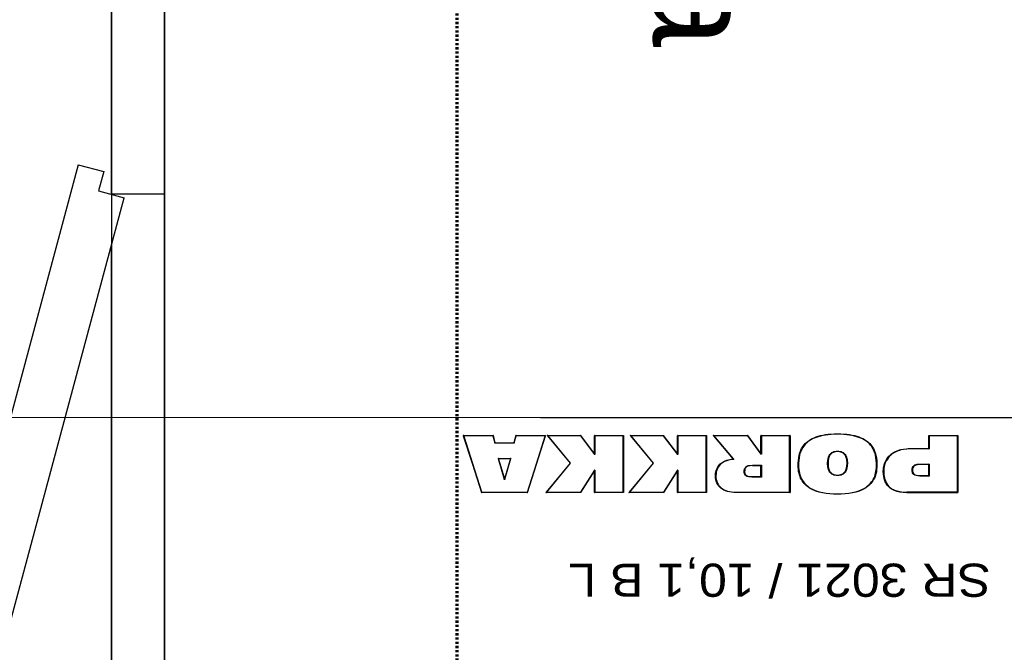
# Model space of a CAD drawing. Header units: millimetres. Extents: x -56641 to 6003, y -24465 to 16563.
# Tile 11 of 79: x -32271 to -30789, y -9728 to -8775. Entities that reach past the tile are written whole.
import ezdxf

# ---------------------------------------------------------------- set-up
doc = ezdxf.new("R2010")
doc.units = ezdxf.units.MM
doc.linetypes.add('Kreska', pattern=[6.35, 3.175, -3.175])
doc.linetypes.add('Linia siatki', pattern=[22.225, 12.7, -3.175, 3.175, -3.175])
for name, color, linetype, lineweight in [('A-DETL-MBND', 7, 'Continuous', 5), ('A-WALL', 7, 'Continuous', 5), ('G-ANNO-SYMB', 7, 'Continuous', 5), ('S-GRID', 7, 'Continuous', 5)]:
    doc.layers.add(name, color=color, linetype=linetype, lineweight=lineweight)
for name, color, linetype in [('Default', 7, 'Continuous'), ('PFI_2D', 7, 'Continuous'), ('PFI_Frame', 152, 'Continuous'), ('PFI_Shelves', 6, 'Continuous')]:
    doc.layers.add(name, color=color, linetype=linetype)

# ---------------------------------------------------------------- blocks, each defined once
blk = doc.blocks.new('Porkka')
at = {"layer": 'PFI_Frame', "linetype": 'Continuous'}
for p, q in [((33.6, -186.1), (33.6, -100.6)), ((110.2, -100.6), (33.6, -100.6)), ((34.3, -101.2), (34.3, -186.1)), ((34.3, -101.2), (110.2, -101.2)), ((110.2, -100.6), (110.2, -100.6)), ((110.2, -101.2), (110.2, -100.6)), ((110.2, -100.6), (110.2, -101.2)), ((110.2, -101.2), (110.2, -100.6)), ((110.2, -101.2), (110.2, -100.6)), ((110.2, -100.6), (113, -100.7)), ((113, -101.3), (110.2, -101.2)), ((113, -100.7), (115.8, -100.8)), ((115.7, -101.5), (113, -101.3)), ((118.2, -101.7), (115.7, -101.5)), ((115.8, -100.8), (118.3, -101.1)), ((120.5, -102.1), (118.2, -101.7)), ((118.3, -101.1), (120.6, -101.5)), ((122.8, -102.6), (120.5, -102.1)), ((120.6, -101.5), (122.9, -101.9)), ((124.9, -103.1), (122.8, -102.6)), ((122.9, -101.9), (125, -102.4)), ((126.8, -103.7), (124.9, -103.1)), ((125, -102.4), (127, -103.1)), ((127, -103.1), (128.9, -103.9)), ((177.2, -104.8), (181.7, -102.9)), ((181.7, -102.9), (186.6, -101.4)), ((186.8, -101.9), (182.1, -103.5)), ((186.6, -101.4), (189.1, -100.7)), ((189.4, -101.3), (186.8, -101.9)), ((189.1, -100.7), (191.8, -100.2)), ((192, -100.7), (189.4, -101.3)), ((191.8, -100.2), (197.1, -99.3)), ((197.3, -99.9), (192, -100.7)), ((197.1, -99.3), (202.6, -98.6)), ((202.7, -99.2), (197.3, -99.9)), ((202.6, -98.6), (208.4, -98.3)), ((208.4, -98.9), (202.7, -99.2)), ((208.4, -98.3), (214.1, -98.2)), ((214.1, -98.7), (208.4, -98.9)), ((214.1, -98.2), (214.1, -98.2)), ((214.1, -98.7), (214.1, -98.2)), ((214.1, -98.2), (214.1, -98.7)), ((214.1, -98.2), (219.9, -98.3)), ((214.1, -98.7), (214.1, -98.2)), ((214.1, -98.2), (214.1, -98.7)), ((219.9, -98.9), (214.1, -98.7)), ((219.9, -98.3), (225.5, -98.6)), ((225.5, -99.2), (219.9, -98.9)), ((225.5, -98.6), (231.1, -99.3)), ((231, -99.9), (225.5, -99.2)), ((236.3, -100.7), (231, -99.9)), ((231.1, -99.3), (236.4, -100.2)), ((241.4, -101.9), (236.3, -100.7)), ((236.4, -100.2), (241.6, -101.4)), ((246.2, -103.5), (241.4, -101.9)), ((241.6, -101.4), (246.4, -102.9)), ((246.4, -102.9), (248.8, -103.8)), ((285.3, -100.6), (285.3, -100.9)), ((285.6, -100.6), (285.3, -100.6)), ((285.3, -186.1), (285.3, -100.9)), ((285.3, -100.9), (285.9, -100.9)), ((285.3, -100.9), (285.9, -100.9)), ((285.6, -100.6), (366.1, -100.6)), ((285.6, -100.6), (285.6, -100.6)), ((285.6, -101.2), (285.6, -100.6)), ((285.6, -101.2), (285.6, -100.6)), ((285.9, -100.9), (285.6, -101.2)), ((366.1, -101.2), (285.6, -101.2)), ((285.9, -100.9), (285.9, -186.1)), ((366.1, -100.6), (366.1, -101.2)), ((366.1, -100.7), (366.1, -100.6)), ((366.1, -100.6), (366.1, -101.2)), ((366.1, -100.7), (366.1, -100.7)), ((366.1, -101.2), (366.1, -100.7)), ((366.1, -100.7), (369.7, -100.8)), ((366.1, -101.2), (366.1, -100.7)), ((369.7, -101.4), (366.1, -101.2)), ((369.7, -100.8), (373.1, -101.1)), ((373, -101.7), (369.7, -101.4)), ((376.1, -102.2), (373, -101.7)), ((373.1, -101.1), (376.3, -101.6)), ((378.9, -102.9), (376.1, -102.2)), ((376.3, -101.6), (379.2, -102.3)), ((381.7, -103.8), (378.9, -102.9)), ((379.2, -102.3), (381.9, -103.2)), ((381.9, -103.2), (384.5, -104.4)), ((410.5, -100.6), (410.5, -100.9)), ((410.8, -100.6), (410.5, -100.6)), ((410.5, -186.1), (410.5, -100.9)), ((410.5, -100.9), (411.1, -100.9)), ((410.5, -100.9), (411.1, -100.9)), ((410.8, -100.6), (453.8, -100.6)), ((410.8, -100.6), (410.8, -100.6)), ((410.8, -101.2), (410.8, -100.6)), ((410.8, -101.2), (410.8, -100.6)), ((411.1, -100.9), (410.8, -101.2)), ((453.8, -101.2), (410.8, -101.2)), ((411.1, -100.9), (411.1, -186.1)), ((453.5, -134.1), (453.5, -100.9)), ((453.5, -100.9), (454.1, -100.9)), ((453.8, -101.2), (453.5, -100.9)), ((453.5, -100.9), (454.1, -100.9)), ((474.5, -100.7), (453.7, -134)), ((453.8, -100.6), (453.8, -101.2)), ((454.1, -100.6), (453.8, -100.6)), ((453.8, -100.6), (453.8, -101.2)), ((454.1, -100.9), (454.1, -100.6)), ((454.1, -100.9), (454.1, -134.1)), ((454.1, -100.9), (454.1, -100.9)), ((454.3, -134.3), (475, -101.1)), ((474.6, -100.6), (474.5, -100.7)), ((474.5, -100.7), (475, -101.1)), ((475, -101.1), (474.5, -100.7)), ((474.8, -100.6), (474.6, -100.6)), ((474.8, -100.6), (526.4, -100.6)), ((474.8, -100.6), (474.8, -100.6)), ((474.8, -101.2), (474.8, -100.6)), ((474.8, -101.2), (474.8, -100.6)), ((475, -101.1), (474.8, -101.2)), ((526.4, -101.2), (474.8, -101.2)), ((475, -101.1), (475, -101.1)), ((526.1, -100.7), (490.3, -144.7)), ((490.7, -145.1), (526.6, -101.1)), ((526.1, -100.7), (526.6, -101.1)), ((526.4, -101.2), (526.1, -100.7)), ((526.6, -101.1), (526.1, -100.7)), ((526.4, -100.6), (526.4, -101.2)), ((527.1, -100.6), (526.4, -100.6)), ((526.4, -100.6), (526.4, -101.2)), ((526.6, -101.1), (527.1, -100.6)), ((526.6, -101.1), (526.6, -101.1)), ((534.9, -100.6), (534.9, -100.9)), ((535.2, -100.6), (534.9, -100.6)), ((534.9, -186.1), (534.9, -100.9)), ((534.9, -100.9), (535.5, -100.9)), ((534.9, -100.9), (535.5, -100.9)), ((535.2, -100.6), (578.3, -100.6)), ((535.2, -100.6), (535.2, -100.6)), ((535.2, -101.2), (535.2, -100.6)), ((535.2, -101.2), (535.2, -100.6)), ((535.5, -100.9), (535.2, -101.2)), ((578.3, -101.2), (535.2, -101.2)), ((535.5, -100.9), (535.5, -186.1)), ((577.9, -134.1), (577.9, -100.9)), ((577.9, -100.9), (578.6, -100.9)), ((578.3, -101.2), (577.9, -100.9)), ((577.9, -100.9), (578.6, -100.9)), ((598.9, -100.7), (578.2, -134)), ((578.3, -100.6), (578.3, -101.2)), ((578.6, -100.6), (578.3, -100.6)), ((578.3, -100.6), (578.3, -101.2)), ((578.6, -100.9), (578.6, -100.6)), ((578.6, -100.9), (578.6, -134.1)), ((578.6, -100.9), (578.6, -100.9)), ((578.7, -134.3), (599.5, -101.1)), ((599, -100.6), (598.9, -100.7)), ((598.9, -100.7), (599.5, -101.1)), ((599.5, -101.1), (598.9, -100.7)), ((599.3, -100.6), (599, -100.6)), ((599.3, -100.6), (650.8, -100.6)), ((599.3, -100.6), (599.3, -100.6)), ((599.3, -101.2), (599.3, -100.6)), ((599.3, -101.2), (599.3, -100.6)), ((599.5, -101.1), (599.3, -101.2)), ((650.8, -101.2), (599.3, -101.2)), ((599.5, -101.1), (599.5, -101.1)), ((650.6, -100.7), (614.7, -144.7)), ((615.2, -145.1), (651.1, -101.1)), ((650.6, -100.7), (651.1, -101.1)), ((650.8, -101.2), (650.6, -100.7)), ((651.1, -101.1), (650.6, -100.7)), ((650.8, -100.6), (650.8, -101.2)), ((651.5, -100.6), (650.8, -100.6)), ((650.8, -100.6), (650.8, -101.2)), ((651.1, -101.1), (651.5, -100.6)), ((651.1, -101.1), (651.1, -101.1)), ((679.1, -100.8), (665.5, -143.4)), ((666.2, -143.5), (679.8, -101)), ((679.2, -100.6), (679.1, -100.8)), ((679.1, -100.8), (679.8, -101)), ((679.8, -101), (679.1, -100.8)), ((679.5, -100.6), (679.2, -100.6)), ((679.5, -100.6), (747.7, -100.6)), ((679.5, -100.6), (679.5, -100.6)), ((679.5, -101.2), (679.5, -100.6)), ((679.5, -101.2), (679.5, -100.6)), ((679.8, -101), (679.5, -101.2)), ((747.7, -101.2), (679.5, -101.2)), ((679.8, -101), (679.8, -101)), ((747.4, -101.1), (747.9, -100.8)), ((747.9, -100.8), (747.4, -101.1)), ((747.4, -101.1), (761, -143.6)), ((747.7, -101.2), (747.4, -101.1)), ((747.7, -100.6), (747.7, -101.2)), ((747.9, -100.6), (747.7, -100.6)), ((747.7, -100.6), (747.7, -101.2)), ((747.9, -100.8), (747.9, -100.6)), ((761.6, -143.4), (747.9, -100.8)), ((747.9, -100.8), (747.9, -100.8)), ((128.6, -104.4), (126.8, -103.7)), ((130.3, -105.2), (128.6, -104.4)), ((128.9, -103.9), (130.6, -104.6)), ((131.9, -106), (130.3, -105.2)), ((130.6, -104.6), (132.2, -105.5)), ((133.3, -106.9), (131.9, -106)), ((132.2, -105.5), (133.6, -106.4)), ((134.6, -107.8), (133.3, -106.9)), ((133.6, -106.4), (135, -107.3)), ((135.9, -108.9), (134.6, -107.8)), ((135, -107.3), (136.3, -108.4)), ((137, -110), (135.9, -108.9)), ((136.3, -108.4), (137.5, -109.6)), ((139, -112.2), (137, -110)), ((137.5, -109.6), (139.5, -111.8)), ((140.6, -114.7), (139, -112.2)), ((139.5, -111.8), (141.1, -114.3)), ((141.3, -115.9), (140.6, -114.7)), ((141.1, -114.3), (141.8, -115.5)), ((141.8, -117.2), (141.3, -115.9)), ((141.8, -115.5), (142.4, -116.8)), ((142.9, -119.7), (141.8, -117.2)), ((142.4, -116.8), (143.5, -119.6)), ((161.1, -118.2), (162.5, -116.3)), ((163, -116.7), (161.6, -118.5)), ((162.5, -116.3), (164, -114.5)), ((164.4, -114.9), (163, -116.7)), ((164, -114.5), (165.5, -112.8)), ((166, -113.2), (164.4, -114.9)), ((165.5, -112.8), (167.2, -111.1)), ((167.6, -111.6), (166, -113.2)), ((167.2, -111.1), (169, -109.7)), ((169.4, -110.2), (167.6, -111.6)), ((169, -109.7), (170.9, -108.3)), ((171.3, -108.8), (169.4, -110.2)), ((170.9, -108.3), (172.9, -107)), ((173.3, -107.5), (171.3, -108.8)), ((172.9, -107), (177.2, -104.8)), ((177.5, -105.3), (173.3, -107.5)), ((182.1, -103.5), (177.5, -105.3)), ((248.5, -104.4), (246.2, -103.5)), ((250.7, -105.3), (248.5, -104.4)), ((248.8, -103.8), (251, -104.8)), ((255, -107.5), (250.7, -105.3)), ((251, -104.8), (255.3, -107)), ((256.9, -108.8), (255, -107.5)), ((255.3, -107), (257.3, -108.3)), ((258.7, -110.2), (256.9, -108.8)), ((257.3, -108.3), (259.1, -109.7)), ((260.5, -111.6), (258.7, -110.2)), ((259.1, -109.7), (260.9, -111.1)), ((262.2, -113.2), (260.5, -111.6)), ((260.9, -111.1), (262.6, -112.7)), ((263.8, -114.9), (262.2, -113.2)), ((262.6, -112.7), (264.3, -114.5)), ((265.2, -116.7), (263.8, -114.9)), ((264.3, -114.5), (265.7, -116.3)), ((266.6, -118.6), (265.2, -116.7)), ((265.7, -116.3), (267.1, -118.2)), ((384.1, -104.9), (381.7, -103.8)), ((386.4, -106.1), (384.1, -104.9)), ((384.5, -104.4), (386.8, -105.6)), ((388.5, -107.7), (386.4, -106.1)), ((386.8, -105.6), (388.9, -107.2)), ((390.3, -109.3), (388.5, -107.7)), ((388.9, -107.2), (390.7, -108.9)), ((391.9, -111.2), (390.3, -109.3)), ((390.7, -108.9), (392.4, -110.8)), ((393.3, -113.3), (391.9, -111.2)), ((392.4, -110.8), (393.8, -112.9)), ((394.4, -115.5), (393.3, -113.3)), ((393.8, -112.9), (395, -115.1)), ((395.3, -117.9), (394.4, -115.5)), ((395, -115.1), (395.9, -117.6)), ((396, -120.4), (395.3, -117.9)), ((395.9, -117.6), (396.5, -120.2)), ((76.7, -125.5), (76.7, -125.8)), ((77, -125.5), (76.7, -125.5)), ((76.7, -143.1), (76.7, -125.8)), ((76.7, -125.8), (77.3, -125.8)), ((76.7, -125.8), (77.3, -125.8)), ((77, -125.5), (90.8, -125.5)), ((77, -125.5), (77, -125.5)), ((77, -126.2), (77, -125.5)), ((77, -126.2), (77, -125.5)), ((77.3, -125.8), (77, -126.2)), ((90.8, -126.2), (77, -126.2)), ((77.3, -125.8), (77.3, -143.1)), ((90.8, -125.5), (90.8, -126.2)), ((90.8, -125.6), (90.8, -125.5)), ((90.8, -125.5), (90.8, -126.2)), ((90.8, -125.6), (93.6, -125.8)), ((90.8, -126.2), (90.8, -125.6)), ((90.8, -125.6), (90.8, -125.6)), ((90.8, -126.2), (90.8, -125.6)), ((93.6, -126.3), (90.8, -126.2)), ((93.6, -125.8), (96, -126.2)), ((95.8, -126.7), (93.6, -126.3)), ((97.7, -127.4), (95.8, -126.7)), ((96, -126.2), (98, -126.8)), ((99.1, -128.2), (97.7, -127.4)), ((98, -126.8), (99.5, -127.7)), ((99.8, -128.7), (99.1, -128.2)), ((99.5, -127.7), (100.2, -128.3)), ((100.3, -129.4), (99.8, -128.7)), ((100.2, -128.3), (100.8, -129)), ((101.1, -130.7), (100.3, -129.4)), ((100.8, -129), (101.6, -130.4)), ((101.4, -131.6), (101.1, -130.7)), ((101.5, -132.4), (101.4, -131.6)), ((101.7, -134.4), (101.5, -132.4)), ((101.6, -130.4), (101.9, -131.4)), ((101.9, -131.4), (102.1, -132.4)), ((102.1, -132.4), (102.3, -134.4)), ((143.7, -122.4), (142.9, -119.7)), ((143.5, -119.6), (144.3, -122.2)), ((144.2, -125), (143.7, -122.4)), ((144.5, -127.7), (144.2, -125)), ((144.3, -122.2), (144.8, -125)), ((144.7, -132.7), (144.5, -127.7)), ((144.6, -136), (144.7, -132.7)), ((144.7, -132.7), (145.4, -132.7)), ((145.4, -132.7), (144.7, -132.7)), ((144.7, -132.7), (145.4, -132.7)), ((145.4, -132.7), (144.7, -132.7)), ((144.8, -125), (145.1, -127.6)), ((145.1, -127.6), (145.4, -132.7)), ((145.4, -132.7), (145.2, -136)), ((145.4, -132.7), (145.4, -132.7)), ((155.4, -135.2), (155.8, -132.3)), ((155.8, -132.3), (156.2, -129.6)), ((156.4, -132.4), (156, -135.2)), ((156.2, -129.6), (157, -127.1)), ((156.9, -129.7), (156.4, -132.4)), ((157.6, -127.3), (156.9, -129.7)), ((157, -127.1), (157.8, -124.7)), ((158.3, -125), (157.6, -127.3)), ((157.8, -124.7), (158.7, -122.4)), ((159.3, -122.7), (158.3, -125)), ((158.7, -122.4), (159.9, -120.2)), ((160.4, -120.5), (159.3, -122.7)), ((159.9, -120.2), (161.1, -118.2)), ((161.6, -118.5), (160.4, -120.5)), ((201.1, -134), (201.8, -132.6)), ((201.8, -132.6), (202.6, -131.4)), ((203.1, -131.8), (202.3, -133)), ((202.6, -131.4), (203.5, -130.2)), ((203.9, -130.7), (203.1, -131.8)), ((203.5, -130.2), (204.6, -129.1)), ((205, -129.6), (203.9, -130.7)), ((204.6, -129.1), (205.8, -128.3)), ((206.1, -128.9), (205, -129.6)), ((205.8, -128.3), (207.2, -127.6)), ((207.5, -128.2), (206.1, -128.9)), ((207.2, -127.6), (208.7, -127)), ((208.9, -127.6), (207.5, -128.2)), ((208.7, -127), (210.4, -126.6)), ((210.5, -127.2), (208.9, -127.6)), ((210.4, -126.6), (212.2, -126.3)), ((212.2, -127), (210.5, -127.2)), ((212.2, -126.3), (214.1, -126.2)), ((214.1, -126.9), (212.2, -127)), ((214.1, -126.9), (214.1, -126.2)), ((214.1, -126.2), (216, -126.3)), ((214.1, -126.2), (214.1, -126.2)), ((214.1, -126.9), (214.1, -126.2)), ((214.1, -126.2), (214.1, -126.9)), ((214.1, -126.2), (214.1, -126.9)), ((215.9, -127), (214.1, -126.9)), ((217.7, -127.2), (215.9, -127)), ((216, -126.3), (217.9, -126.6)), ((219.4, -127.6), (217.7, -127.2)), ((217.9, -126.6), (219.6, -127)), ((220.8, -128.2), (219.4, -127.6)), ((219.6, -127), (221.1, -127.6)), ((222, -128.9), (220.8, -128.2)), ((221.1, -127.6), (222.4, -128.3)), ((223.2, -129.6), (222, -128.9)), ((222.4, -128.3), (223.6, -129.1)), ((224.2, -130.7), (223.2, -129.6)), ((223.6, -129.1), (224.7, -130.3)), ((225.2, -131.8), (224.2, -130.7)), ((224.7, -130.3), (225.7, -131.4)), ((225.9, -132.9), (225.2, -131.8)), ((225.7, -131.4), (226.5, -132.6)), ((226.5, -132.6), (227.1, -134)), ((267.8, -120.5), (266.6, -118.6)), ((267.1, -118.2), (268.3, -120.2)), ((268.9, -122.7), (267.8, -120.5)), ((268.3, -120.2), (269.4, -122.4)), ((269.8, -125), (268.9, -122.7)), ((269.4, -122.4), (270.3, -124.7)), ((270.6, -127.4), (269.8, -125)), ((270.3, -124.7), (271.2, -127.1)), ((271.3, -129.8), (270.6, -127.4)), ((271.2, -127.1), (271.8, -129.6)), ((271.8, -132.4), (271.3, -129.8)), ((271.8, -129.6), (272.4, -132.3)), ((272.2, -135.2), (271.8, -132.4)), ((272.4, -132.3), (272.8, -135.2)), ((328.3, -124), (328.6, -124)), ((328.3, -124.3), (328.3, -124)), ((328.3, -141.4), (328.3, -124.3)), ((328.3, -124.3), (329, -124.3)), ((328.3, -124.3), (328.3, -124.3)), ((329, -124.3), (328.3, -124.3)), ((328.6, -124), (342.6, -124)), ((328.6, -124), (328.6, -124.6)), ((328.6, -124.6), (328.6, -124)), ((328.6, -124.6), (329, -124.3)), ((342.6, -124.6), (328.6, -124.6)), ((329, -124.3), (329, -141.4)), ((342.6, -124.6), (342.6, -124)), ((342.6, -124), (345.2, -124.1)), ((342.6, -124), (342.6, -124)), ((342.6, -124.6), (342.6, -124)), ((342.6, -124), (342.6, -124.6)), ((342.6, -124), (342.6, -124.6)), ((345.1, -124.7), (342.6, -124.6)), ((347.5, -125), (345.1, -124.7)), ((345.2, -124.1), (347.6, -124.4)), ((349.4, -125.6), (347.5, -125)), ((347.6, -124.4), (349.6, -125)), ((350.1, -125.9), (349.4, -125.6)), ((349.6, -125), (350.4, -125.4)), ((350.8, -126.4), (350.1, -125.9)), ((350.4, -125.4), (351.2, -125.8)), ((351.4, -126.8), (350.8, -126.4)), ((351.2, -125.8), (351.8, -126.3)), ((352, -127.4), (351.4, -126.8)), ((351.8, -126.3), (352.5, -127)), ((352.8, -128.6), (352, -127.4)), ((352.5, -127), (353.3, -128.3)), ((353.1, -129.2), (352.8, -128.6)), ((353.3, -130), (353.1, -129.2)), ((353.3, -128.3), (353.7, -129.1)), ((353.4, -131.9), (353.3, -130)), ((353.3, -134), (353.4, -131.8)), ((354.1, -131.8), (353.4, -131.9)), ((353.4, -131.8), (354.1, -131.8)), ((353.4, -131.9), (354.1, -131.8)), ((353.4, -131.8), (353.4, -131.9)), ((354.1, -131.8), (353.4, -131.8)), ((353.7, -129.1), (353.9, -129.9)), ((353.9, -129.9), (354.1, -131.8)), ((354.1, -131.8), (354, -134)), ((354.1, -131.8), (354.1, -131.8)), ((395.2, -134.3), (395.9, -131.8)), ((396.5, -132), (395.7, -134.6)), ((395.9, -131.8), (396.3, -129)), ((396.4, -123), (396, -120.4)), ((396.3, -129), (396.5, -126)), ((396.5, -126), (396.4, -123)), ((396.5, -120.2), (396.9, -123)), ((396.5, -126), (397, -126)), ((397, -126), (396.5, -126)), ((396.5, -126), (397, -126)), ((397, -126), (396.5, -126)), ((396.9, -129.1), (396.5, -132)), ((396.9, -123), (397, -126)), ((397, -126), (396.9, -129.1)), ((397, -126), (397, -126)), ((712.9, -120.7), (704, -151.7)), ((704.6, -152), (713.5, -120.9)), ((712.9, -120.7), (713, -120.4)), ((713.5, -120.9), (712.9, -120.7)), ((712.9, -120.7), (712.9, -120.7)), ((713.5, -120.9), (712.9, -120.7)), ((713, -120.4), (713.2, -120.4)), ((713.2, -121.1), (713.2, -120.4)), ((713.2, -120.4), (713.6, -120.4)), ((713.2, -120.4), (713.2, -121.1)), ((713.9, -120.7), (713.2, -120.9)), ((713.9, -120.7), (713.2, -120.9)), ((713.2, -121.1), (713.5, -120.9)), ((713.2, -120.9), (722.4, -151.9)), ((713.2, -120.9), (713.6, -121.1)), ((713.6, -121.1), (713.2, -121.1)), ((713.6, -120.4), (713.6, -121.1)), ((713.6, -120.4), (713.6, -120.4)), ((713.6, -121.1), (713.6, -120.4)), ((713.6, -120.4), (713.9, -120.4)), ((713.9, -120.4), (713.9, -120.7)), ((713.9, -120.7), (713.9, -120.7)), ((723.1, -151.7), (713.9, -120.7)), ((77.3, -143.1), (76.7, -143.1)), ((76.7, -143.1), (76.7, -143.1)), ((77.3, -143.1), (76.7, -143.1)), ((76.7, -143.1), (76.7, -143.5)), ((76.7, -143.5), (77, -143.5)), ((77, -142.8), (90.8, -142.8)), ((77, -142.8), (77.3, -143.1)), ((77, -143.5), (77, -142.8)), ((77, -143.5), (77, -142.8)), ((90.8, -143.5), (77, -143.5)), ((90.8, -142.8), (93.7, -142.7)), ((90.8, -143.5), (90.8, -142.8)), ((90.8, -142.8), (90.8, -143.5)), ((90.8, -143.5), (90.8, -142.8)), ((90.8, -142.8), (90.8, -143.5)), ((93.7, -143.3), (90.8, -143.5)), ((90.8, -143.5), (90.8, -143.5)), ((93.7, -142.7), (94.9, -142.5)), ((94.9, -143.1), (93.7, -143.3)), ((94.9, -142.5), (95.9, -142.2)), ((96.1, -142.8), (94.9, -143.1)), ((95.9, -142.2), (97.8, -141.5)), ((98.1, -142.1), (96.1, -142.8)), ((97.8, -141.5), (98.6, -141)), ((98.9, -141.6), (98.1, -142.1)), ((98.6, -141), (99.2, -140.6)), ((99.6, -141), (98.9, -141.6)), ((99.2, -140.6), (99.9, -140)), ((100.3, -140.4), (99.6, -141)), ((99.9, -140), (100.4, -139.4)), ((100.9, -139.8), (100.3, -140.4)), ((100.4, -139.4), (101.1, -137.8)), ((101.7, -138.1), (100.9, -139.8)), ((101.1, -137.8), (101.5, -136.2)), ((101.5, -136.2), (101.7, -134.4)), ((101.7, -134.4), (102.3, -134.5)), ((102.3, -134.4), (101.7, -134.4)), ((101.7, -134.4), (102.3, -134.5)), ((101.7, -134.4), (101.7, -134.4)), ((102.3, -134.4), (101.7, -134.4)), ((102.1, -136.4), (101.7, -138.1)), ((102.3, -134.5), (102.1, -136.4)), ((102.3, -134.5), (102.3, -134.4)), ((102.3, -134.5), (102.3, -134.5)), ((141, -148.2), (142.4, -145.3)), ((143, -145.5), (141.6, -148.5)), ((142.4, -145.3), (143.5, -142.2)), ((144.1, -142.4), (143, -145.5)), ((143.5, -142.2), (144.2, -139.1)), ((144.8, -139.2), (144.1, -142.4)), ((144.2, -139.1), (144.4, -137.5)), ((144.4, -137.5), (144.6, -136)), ((145.1, -137.6), (144.8, -139.2)), ((145.2, -136), (145.1, -137.6)), ((155, -141.1), (155.1, -138.1)), ((155, -141.1), (155, -141.1)), ((155.7, -141.1), (155, -141.1)), ((155, -141.1), (155.7, -141.1)), ((155, -141.1), (155.7, -141.1)), ((155.1, -144.9), (155, -141.1)), ((155.7, -141.1), (155, -141.1)), ((155.1, -138.1), (155.4, -135.2)), ((155.3, -148.8), (155.1, -144.9)), ((155.8, -138.1), (155.7, -141.1)), ((155.7, -141.1), (155.8, -144.9)), ((156, -135.2), (155.8, -138.1)), ((155.8, -144.9), (155.9, -148.8)), ((199.3, -144.6), (199.4, -140.6)), ((199.3, -144.6), (199.3, -144.6)), ((199.8, -144.6), (199.3, -144.6)), ((199.3, -144.6), (199.8, -144.6)), ((199.3, -144.6), (199.8, -144.6)), ((199.3, -146.6), (199.3, -144.6)), ((199.8, -144.6), (199.3, -144.6)), ((199.4, -148.4), (199.3, -146.6)), ((199.4, -140.6), (200, -137.1)), ((200, -140.8), (199.8, -144.6)), ((199.8, -144.6), (199.8, -146.6)), ((199.8, -146.6), (200, -148.4)), ((200, -137.1), (200.5, -135.4)), ((200.6, -137.3), (200, -140.8)), ((200.5, -135.4), (201.1, -134)), ((201.1, -135.7), (200.6, -137.3)), ((201.6, -134.3), (201.1, -135.7)), ((202.3, -133), (201.6, -134.3)), ((226.6, -134.3), (225.9, -132.9)), ((227.6, -137.3), (226.6, -134.3)), ((227.1, -134), (228.2, -137.1)), ((227.9, -139), (227.6, -137.3)), ((228.2, -140.8), (227.9, -139)), ((228.2, -137.1), (228.6, -138.9)), ((228.3, -142.6), (228.2, -140.8)), ((228.2, -148.4), (228.3, -144.6)), ((228.3, -144.6), (228.3, -142.6)), ((229, -144.6), (228.3, -144.6)), ((228.3, -144.6), (229, -144.6)), ((228.3, -144.6), (229, -144.6)), ((229, -144.6), (228.3, -144.6)), ((228.6, -138.9), (228.8, -140.7)), ((228.8, -140.7), (229, -142.6)), ((229, -144.6), (228.8, -148.4)), ((229, -142.6), (229, -144.6)), ((229, -144.6), (229, -144.6)), ((272.5, -138.1), (272.2, -135.2)), ((272.2, -148.7), (272.5, -144.9)), ((272.6, -141.1), (272.5, -138.1)), ((272.5, -144.9), (272.6, -141.1)), ((272.6, -141.1), (273.1, -141.1)), ((273.1, -141.1), (272.6, -141.1)), ((272.6, -141.1), (273.1, -141.1)), ((273.1, -141.1), (272.6, -141.1)), ((272.8, -135.2), (273.1, -138.1)), ((273.1, -144.9), (272.8, -148.8)), ((273.1, -138.1), (273.1, -141.1)), ((273.1, -141.1), (273.1, -141.1)), ((273.1, -141.1), (273.1, -144.9)), ((329, -141.4), (328.3, -141.4)), ((328.3, -141.4), (329, -141.4)), ((328.3, -141.7), (328.3, -141.4)), ((328.6, -141.7), (328.3, -141.7)), ((328.6, -141), (341.8, -141)), ((328.6, -141), (328.6, -141.7)), ((329, -141.4), (328.6, -141)), ((328.6, -141.7), (328.6, -141)), ((341.8, -141.7), (328.6, -141.7)), ((328.6, -141.7), (328.6, -141.7)), ((341.8, -141.1), (345, -141)), ((341.8, -141), (341.8, -141.1)), ((341.8, -141.7), (341.8, -141)), ((341.8, -141), (341.8, -141.7)), ((341.8, -141.7), (341.8, -141.1)), ((341.8, -141.1), (341.8, -141.7)), ((345.2, -141.5), (341.8, -141.7)), ((341.8, -141.7), (341.8, -141.7)), ((345, -141), (347.7, -140.6)), ((347.9, -141.1), (345.2, -141.5)), ((347.7, -140.6), (348.7, -140.2)), ((349.1, -140.7), (347.9, -141.1)), ((348.7, -140.2), (349.7, -139.8)), ((350, -140.3), (349.1, -140.7)), ((349.7, -139.8), (350.5, -139.3)), ((350.9, -139.8), (350, -140.3)), ((350.5, -139.3), (351.2, -138.7)), ((351.6, -139.2), (350.9, -139.8)), ((351.2, -138.7), (351.8, -138.1)), ((352.3, -138.5), (351.6, -139.2)), ((351.8, -138.1), (352.2, -137.4)), ((352.2, -137.4), (352.6, -136.7)), ((352.8, -137.7), (352.3, -138.5)), ((352.6, -136.7), (352.9, -135.9)), ((353.2, -137), (352.8, -137.7)), ((352.9, -135.9), (353.2, -135)), ((353.2, -135), (353.3, -134)), ((353.6, -136.1), (353.2, -137)), ((353.8, -135.1), (353.6, -136.1)), ((354, -134), (353.8, -135.1)), ((382.2, -147.8), (384.4, -146.8)), ((384.7, -147.3), (382.5, -148.4)), ((384.4, -146.8), (386.5, -145.5)), ((386.8, -146.1), (384.7, -147.3)), ((386.5, -145.5), (388.3, -144.2)), ((388.7, -144.7), (386.8, -146.1)), ((388.3, -144.2), (390.1, -142.6)), ((390.5, -143.1), (388.7, -144.7)), ((390.1, -142.6), (391.7, -140.9)), ((392.2, -141.3), (390.5, -143.1)), ((391.7, -140.9), (393.1, -138.9)), ((393.6, -139.3), (392.2, -141.3)), ((393.1, -138.9), (394.2, -136.7)), ((394.8, -137), (393.6, -139.3)), ((394.2, -136.7), (395.2, -134.3)), ((395.7, -134.6), (394.8, -137)), ((453.5, -134.1), (454.1, -134.1)), ((453.5, -134.4), (453.5, -134.1)), ((454.1, -134.1), (453.5, -134.1)), ((453.8, -134.4), (453.5, -134.4)), ((454.1, -133.8), (453.7, -134)), ((453.7, -134), (454.3, -134.3)), ((453.7, -134), (454.3, -134.3)), ((453.8, -134.4), (453.8, -133.8)), ((453.8, -133.8), (454.1, -133.8)), ((453.8, -133.8), (453.8, -134.4)), ((454.1, -134.1), (453.8, -133.8)), ((454.1, -134.4), (453.8, -134.4)), ((453.8, -134.4), (453.8, -134.4)), ((454.1, -133.8), (454.1, -134.4)), ((454.1, -134.4), (454.1, -133.8)), ((454.2, -134.4), (454.1, -134.4)), ((454.3, -134.3), (454.2, -134.4)), ((454.3, -134.3), (454.3, -134.3)), ((490.1, -145), (490.3, -144.7)), ((490.3, -145.1), (490.1, -145)), ((490.7, -144.7), (490.3, -145.1)), ((490.3, -144.7), (490.7, -145.1)), ((490.7, -144.7), (490.3, -145.1)), ((490.3, -144.7), (490.3, -144.7)), ((490.3, -144.7), (490.7, -145.1)), ((490.3, -145.1), (524.1, -186.3)), ((490.3, -145.1), (490.3, -145.1)), ((524.6, -185.9), (490.7, -144.7)), ((490.7, -145.1), (490.7, -144.7)), ((577.9, -134.1), (578.6, -134.1)), ((577.9, -134.4), (577.9, -134.1)), ((578.6, -134.1), (577.9, -134.1)), ((578.3, -134.4), (577.9, -134.4)), ((578.5, -133.8), (578.2, -134)), ((578.2, -134), (578.7, -134.3)), ((578.2, -134), (578.7, -134.3)), ((578.3, -134.4), (578.3, -133.8)), ((578.3, -133.8), (578.5, -133.8)), ((578.3, -133.8), (578.3, -134.4)), ((578.6, -134.1), (578.3, -133.8)), ((578.5, -134.4), (578.3, -134.4)), ((578.3, -134.4), (578.3, -134.4)), ((578.5, -133.8), (578.5, -134.4)), ((578.5, -134.4), (578.5, -133.8)), ((578.7, -134.4), (578.5, -134.4)), ((578.7, -134.3), (578.7, -134.3)), ((578.7, -134.3), (578.7, -134.4)), ((614.5, -145), (614.7, -144.7)), ((614.7, -145.1), (614.5, -145)), ((615.2, -144.7), (614.7, -145.1)), ((614.7, -144.7), (615.2, -145.1)), ((615.2, -144.7), (614.7, -145.1)), ((614.7, -144.7), (614.7, -144.7)), ((614.7, -144.7), (615.2, -145.1)), ((614.7, -145.1), (648.6, -186.3)), ((614.7, -145.1), (614.7, -145.1)), ((649.1, -185.9), (615.2, -144.7)), ((615.2, -145.1), (615.2, -144.7)), ((665.5, -143.4), (652, -186)), ((652.6, -186.2), (666.2, -143.5)), ((761, -143.6), (774.8, -186.3)), ((775.4, -186), (761.6, -143.4)), ((123, -163.5), (126.6, -162)), ((126.6, -162), (129.7, -160.2)), ((130.1, -160.7), (126.9, -162.5)), ((129.7, -160.2), (132.6, -158.2)), ((133, -158.7), (130.1, -160.7)), ((132.6, -158.2), (135.2, -156)), ((135.6, -156.5), (133, -158.7)), ((135.2, -156), (136.4, -154.9)), ((136.9, -155.3), (135.6, -156.5)), ((136.4, -154.9), (137.5, -153.6)), ((138, -154), (136.9, -155.3)), ((137.5, -153.6), (139.3, -150.9)), ((139.9, -151.3), (138, -154)), ((139.3, -150.9), (141, -148.2)), ((141.6, -148.5), (139.9, -151.3)), ((155.8, -152.9), (155.3, -148.8)), ((156.6, -156.9), (155.8, -152.9)), ((155.9, -148.8), (156.4, -152.8)), ((156.4, -152.8), (157.2, -156.7)), ((157.7, -160.9), (156.6, -156.9)), ((157.2, -156.7), (158.3, -160.8)), ((158.4, -162.9), (157.7, -160.9)), ((158.3, -160.8), (159, -162.6)), ((199.7, -150.4), (199.4, -148.4)), ((200, -152.1), (199.7, -150.4)), ((200, -148.4), (200.2, -150.2)), ((201.1, -155.2), (200, -152.1)), ((200.2, -150.2), (200.6, -151.9)), ((200.6, -151.9), (201.6, -155)), ((201.8, -156.6), (201.1, -155.2)), ((201.6, -155), (202.3, -156.2)), ((202.6, -157.9), (201.8, -156.6)), ((202.3, -156.2), (203.1, -157.5)), ((203.5, -159), (202.6, -157.9)), ((203.1, -157.5), (203.9, -158.5)), ((204.6, -160), (203.5, -159)), ((203.9, -158.5), (205, -159.5)), ((205.7, -160.8), (204.6, -160)), ((205, -159.5), (206.1, -160.4)), ((207.2, -161.6), (205.7, -160.8)), ((206.1, -160.4), (207.5, -161.1)), ((208.6, -162.2), (207.2, -161.6)), ((207.5, -161.1), (208.9, -161.6)), ((210.3, -162.6), (208.6, -162.2)), ((208.9, -161.6), (210.5, -162)), ((210.5, -162), (212.2, -162.3)), ((212.2, -162.3), (214.1, -162.4)), ((214.1, -162.4), (215.9, -162.3)), ((214.1, -162.9), (214.1, -162.4)), ((214.1, -162.4), (214.1, -162.9)), ((214.1, -162.9), (214.1, -162.4)), ((214.1, -162.4), (214.1, -162.9)), ((215.9, -162.3), (217.6, -162)), ((217.6, -162), (219.3, -161.6)), ((219.6, -162.2), (217.9, -162.6)), ((219.3, -161.6), (220.8, -161.1)), ((221.1, -161.6), (219.6, -162.2)), ((220.8, -161.1), (222, -160.4)), ((222.4, -160.8), (221.1, -161.6)), ((222, -160.4), (223.2, -159.5)), ((223.6, -160), (222.4, -160.8)), ((223.2, -159.5), (224.2, -158.6)), ((224.7, -159), (223.6, -160)), ((224.2, -158.6), (225.2, -157.5)), ((225.7, -157.9), (224.7, -159)), ((225.2, -157.5), (225.9, -156.2)), ((226.5, -156.6), (225.7, -157.9)), ((225.9, -156.2), (226.6, -154.9)), ((227.1, -155.2), (226.5, -156.6)), ((226.6, -154.9), (227.1, -153.5)), ((227.1, -153.5), (227.6, -151.9)), ((227.8, -153.7), (227.1, -155.2)), ((227.6, -151.9), (228.2, -148.4)), ((228.2, -152), (227.8, -153.7)), ((228.8, -148.4), (228.2, -152)), ((269.1, -162.6), (269.9, -160.7)), ((270.5, -161), (269.7, -162.9)), ((269.9, -160.7), (270.5, -158.7)), ((270.5, -158.7), (271, -156.7)), ((271, -159), (270.5, -161)), ((271, -156.7), (271.8, -152.7)), ((271.6, -157), (271, -159)), ((272.3, -152.9), (271.6, -157)), ((271.8, -152.7), (272.2, -148.7)), ((272.8, -148.8), (272.3, -152.9)), ((328.3, -158.3), (328.6, -158.3)), ((328.3, -158.7), (328.3, -158.3)), ((328.3, -186.1), (328.3, -158.7)), ((328.3, -158.7), (329, -158.7)), ((328.3, -158.7), (328.3, -158.7)), ((329, -158.7), (328.3, -158.7)), ((328.6, -159), (328.6, -158.3)), ((328.6, -158.3), (328.9, -158.3)), ((328.6, -158.3), (328.6, -159)), ((329.1, -158.5), (328.6, -158.9)), ((329.1, -158.5), (328.6, -158.9)), ((328.6, -159), (329, -158.7)), ((328.6, -158.9), (348.7, -186.3)), ((328.6, -158.9), (328.9, -159)), ((328.9, -159), (328.6, -159)), ((328.9, -158.3), (328.9, -159)), ((328.9, -158.3), (328.9, -158.3)), ((328.9, -159), (328.9, -158.3)), ((328.9, -158.3), (329, -158.3)), ((329, -158.3), (329.1, -158.5)), ((329, -158.7), (329, -186.1)), ((349.2, -185.9), (329.1, -158.5)), ((329.1, -158.5), (329.1, -158.5)), ((369.7, -150.7), (370.3, -150.6)), ((370.1, -151.2), (369.7, -150.7)), ((370.6, -150.8), (370.1, -151.2)), ((370.6, -150.8), (370.1, -151.2)), ((370.1, -151.2), (399.7, -186.3)), ((370.1, -151.2), (370.1, -151.2)), ((370.3, -150.6), (372.8, -150.3)), ((370.3, -150.6), (370.3, -151.3)), ((370.3, -151.3), (370.3, -150.6)), ((370.3, -151.3), (370.6, -150.8)), ((372.9, -150.9), (370.3, -151.3)), ((400.2, -185.9), (370.6, -150.8)), ((372.8, -150.3), (375.3, -149.9)), ((375.4, -150.5), (372.9, -150.9)), ((375.3, -149.9), (377.6, -149.3)), ((377.8, -150), (375.4, -150.5)), ((377.6, -149.3), (380, -148.6)), ((380.2, -149.2), (377.8, -150)), ((380, -148.6), (382.2, -147.8)), ((382.5, -148.4), (380.2, -149.2)), ((453.5, -157.9), (453.8, -157.9)), ((453.5, -158.2), (453.5, -157.9)), ((453.5, -186.1), (453.5, -158.2)), ((453.5, -158.2), (454.1, -158.2)), ((453.5, -158.2), (453.5, -158.2)), ((454.1, -158.2), (453.5, -158.2)), ((453.8, -158.5), (453.8, -157.9)), ((453.8, -157.9), (454.1, -157.9)), ((453.8, -157.9), (453.8, -158.5)), ((454.3, -158), (453.8, -158.4)), ((454.3, -158), (453.8, -158.4)), ((453.8, -158.5), (454.1, -158.2)), ((453.8, -158.4), (474.9, -186.3)), ((453.8, -158.4), (454.1, -158.5)), ((454.1, -158.5), (453.8, -158.5)), ((454.1, -157.9), (454.1, -158.5)), ((454.1, -157.9), (454.1, -157.9)), ((454.1, -158.5), (454.1, -157.9)), ((454.1, -157.9), (454.2, -157.9)), ((454.1, -158.2), (454.1, -186.1)), ((454.2, -157.9), (454.3, -158)), ((475.4, -185.9), (454.3, -158)), ((454.3, -158), (454.3, -158)), ((577.9, -157.9), (578.3, -157.9)), ((577.9, -158.2), (577.9, -157.9)), ((577.9, -186.1), (577.9, -158.2)), ((577.9, -158.2), (578.6, -158.2)), ((577.9, -158.2), (577.9, -158.2)), ((578.6, -158.2), (577.9, -158.2)), ((578.3, -158.5), (578.3, -157.9)), ((578.3, -157.9), (578.5, -157.9)), ((578.3, -157.9), (578.3, -158.5)), ((578.7, -158), (578.3, -158.4)), ((578.7, -158), (578.3, -158.4)), ((578.3, -158.5), (578.6, -158.2)), ((578.3, -158.4), (599.3, -186.3)), ((578.3, -158.4), (578.5, -158.5)), ((578.5, -158.5), (578.3, -158.5)), ((578.5, -157.9), (578.5, -158.5)), ((578.5, -157.9), (578.5, -157.9)), ((578.5, -158.5), (578.5, -157.9)), ((578.5, -157.9), (578.7, -157.9)), ((578.6, -158.2), (578.6, -186.1)), ((578.7, -157.9), (578.7, -158)), ((578.7, -158), (578.7, -158)), ((599.8, -185.9), (578.7, -158)), ((703.9, -152.1), (704, -151.7)), ((704.3, -152.1), (703.9, -152.1)), ((704, -151.7), (704, -151.7)), ((704, -151.7), (704.6, -152)), ((704, -151.7), (704.6, -152)), ((704.3, -152.1), (704.3, -151.5)), ((704.3, -151.5), (722.7, -151.5)), ((704.3, -151.5), (704.3, -152.1)), ((704.6, -152), (704.3, -151.5)), ((722.7, -152.1), (704.3, -152.1)), ((704.3, -152.1), (704.3, -152.1)), ((722.7, -151.5), (722.4, -151.9)), ((722.4, -151.9), (723.1, -151.7)), ((722.4, -151.9), (723.1, -151.7)), ((722.7, -151.5), (722.7, -152.1)), ((722.7, -152.1), (722.7, -151.5)), ((723.1, -152.1), (722.7, -152.1)), ((723.1, -151.7), (723.1, -151.7)), ((723.1, -151.7), (723.1, -152.1)), ((76.7, -166.2), (76.7, -166.5)), ((77, -166.2), (76.7, -166.2)), ((76.7, -186.1), (76.7, -166.5)), ((76.7, -166.5), (77.3, -166.5)), ((76.7, -166.5), (77.3, -166.5)), ((77, -166.2), (105.6, -166.2)), ((77, -166.2), (77, -166.2)), ((77, -166.9), (77, -166.2)), ((77, -166.9), (77, -166.2)), ((77.3, -166.5), (77, -166.9)), ((105.6, -166.9), (77, -166.9)), ((77.3, -166.5), (77.3, -186.1)), ((105.6, -166.2), (105.6, -166.3)), ((105.6, -166.9), (105.6, -166.2)), ((105.6, -166.2), (105.6, -166.9)), ((105.6, -166.3), (108.1, -166.2)), ((105.6, -166.3), (105.6, -166.9)), ((105.6, -166.9), (105.6, -166.3)), ((108.1, -166.8), (105.6, -166.9)), ((105.6, -166.9), (105.6, -166.9)), ((108.1, -166.2), (110.4, -166.1)), ((110.5, -166.6), (108.1, -166.8)), ((110.4, -166.1), (115, -165.6)), ((115.1, -166.1), (110.5, -166.6)), ((115, -165.6), (119.1, -164.7)), ((119.3, -165.3), (115.1, -166.1)), ((119.1, -164.7), (121.1, -164.1)), ((121.3, -164.7), (119.3, -165.3)), ((121.1, -164.1), (123, -163.5)), ((123.3, -164.1), (121.3, -164.7)), ((126.9, -162.5), (123.3, -164.1)), ((159.3, -164.9), (158.4, -162.9)), ((159, -162.6), (159.9, -164.6)), ((160.3, -166.8), (159.3, -164.9)), ((159.9, -164.6), (160.8, -166.5)), ((161.4, -168.7), (160.3, -166.8)), ((160.8, -166.5), (162, -168.4)), ((162.7, -170.6), (161.4, -168.7)), ((162, -168.4), (163.2, -170.2)), ((164.1, -172.4), (162.7, -170.6)), ((163.2, -170.2), (164.6, -172)), ((165.7, -174.2), (164.1, -172.4)), ((164.6, -172), (166.1, -173.8)), ((167.4, -175.9), (165.7, -174.2)), ((166.1, -173.8), (167.8, -175.4)), ((169.3, -177.4), (167.4, -175.9)), ((167.8, -175.4), (169.7, -176.9)), ((169.7, -176.9), (171.8, -178.5)), ((212.2, -162.8), (210.3, -162.6)), ((214.1, -162.9), (212.2, -162.8)), ((216.1, -162.8), (214.1, -162.9)), ((214.1, -162.9), (214.1, -162.9)), ((217.9, -162.6), (216.1, -162.8)), ((256.4, -178.5), (258.4, -176.9)), ((258.4, -176.9), (260.3, -175.4)), ((260.7, -175.9), (258.8, -177.4)), ((260.3, -175.4), (262.1, -173.7)), ((262.5, -174.2), (260.7, -175.9)), ((262.1, -173.7), (263.6, -172)), ((264.1, -172.4), (262.5, -174.2)), ((263.6, -172), (266.3, -168.4)), ((266.8, -168.8), (264.1, -172.4)), ((266.3, -168.4), (267.3, -166.5)), ((267.9, -166.8), (266.8, -168.8)), ((267.3, -166.5), (268.3, -164.6)), ((268.9, -164.9), (267.9, -166.8)), ((268.3, -164.6), (269.1, -162.6)), ((269.7, -162.9), (268.9, -164.9)), ((699.1, -175.2), (695.9, -186)), ((696.4, -186.3), (699.7, -175.4)), ((699.1, -175.2), (699.2, -174.9)), ((699.7, -175.4), (699.1, -175.2)), ((699.1, -175.2), (699.1, -175.2)), ((699.7, -175.4), (699.1, -175.2)), ((699.2, -174.9), (699.4, -174.9)), ((699.4, -175.6), (699.4, -174.9)), ((699.4, -174.9), (727.9, -174.9)), ((699.4, -174.9), (699.4, -175.6)), ((699.4, -175.6), (699.7, -175.4)), ((727.9, -175.6), (699.4, -175.6)), ((728.2, -175.2), (727.6, -175.3)), ((728.2, -175.2), (727.6, -175.3)), ((727.6, -175.3), (730.3, -186.2)), ((727.6, -175.3), (727.9, -175.6)), ((727.9, -174.9), (727.9, -175.6)), ((727.9, -174.9), (727.9, -174.9)), ((727.9, -175.6), (727.9, -174.9)), ((727.9, -174.9), (728.2, -174.9)), ((728.2, -174.9), (728.2, -175.2)), ((728.2, -175.2), (728.2, -175.2)), ((730.9, -186), (728.2, -175.2)), ((33.6, -186.1), (34.3, -186.1)), ((33.6, -186.4), (33.6, -186.1)), ((34.3, -186.1), (33.6, -186.1)), ((34, -186.4), (33.6, -186.4)), ((34, -185.8), (77, -185.8)), ((34, -185.8), (34, -186.4)), ((34.3, -186.1), (34, -185.8)), ((34, -186.4), (34, -185.8)), ((77, -186.4), (34, -186.4)), ((34, -186.4), (34, -186.4)), ((77, -185.8), (76.7, -186.1)), ((77.3, -186.1), (76.7, -186.1)), ((76.7, -186.1), (77.3, -186.1)), ((77, -186.4), (77, -185.8)), ((77, -185.8), (77, -186.4)), ((77.3, -186.4), (77, -186.4)), ((77.3, -186.1), (77.3, -186.1)), ((77.3, -186.1), (77.3, -186.4)), ((171.4, -179), (169.3, -177.4)), ((173.8, -180.5), (171.4, -179)), ((171.8, -178.5), (174.1, -179.9)), ((176.2, -181.8), (173.8, -180.5)), ((174.1, -179.9), (176.5, -181.3)), ((178.9, -183.1), (176.2, -181.8)), ((176.5, -181.3), (179.3, -182.6)), ((181.9, -184.2), (178.9, -183.1)), ((179.3, -182.6), (182.1, -183.6)), ((185, -185.3), (181.9, -184.2)), ((182.1, -183.6), (185.2, -184.6)), ((188.4, -186.2), (185, -185.3)), ((185.2, -184.6), (188.6, -185.5)), ((192, -187), (188.4, -186.2)), ((188.6, -185.5), (192.2, -186.3)), ((195.9, -187.7), (192, -187)), ((192.2, -186.3), (196, -187.1)), ((200, -188.2), (195.9, -187.7)), ((196, -187.1), (200.1, -187.5)), ((204.4, -188.6), (200, -188.2)), ((200.1, -187.5), (204.5, -187.9)), ((209.2, -188.8), (204.4, -188.6)), ((204.5, -187.9), (209.2, -188.2)), ((209.2, -188.2), (214.1, -188.3)), ((214.1, -188.9), (209.2, -188.8)), ((214.1, -188.3), (219.1, -188.2)), ((214.1, -188.3), (214.1, -188.9)), ((214.1, -188.9), (214.1, -188.3)), ((214.1, -188.9), (214.1, -188.3)), ((214.1, -188.3), (214.1, -188.9)), ((219.1, -188.8), (214.1, -188.9)), ((214.1, -188.9), (214.1, -188.9)), ((219.1, -188.2), (223.7, -187.9)), ((223.7, -188.6), (219.1, -188.8)), ((223.7, -187.9), (228.1, -187.5)), ((228.1, -188.2), (223.7, -188.6)), ((228.1, -187.5), (232.3, -187.1)), ((232.3, -187.7), (228.1, -188.2)), ((232.3, -187.1), (236.1, -186.3)), ((236.2, -187), (232.3, -187.7)), ((236.1, -186.3), (239.7, -185.5)), ((239.8, -186.2), (236.2, -187)), ((239.7, -185.5), (243, -184.6)), ((243.2, -185.3), (239.8, -186.2)), ((243, -184.6), (246.2, -183.6)), ((246.3, -184.2), (243.2, -185.3)), ((246.2, -183.6), (249, -182.6)), ((249.3, -183.1), (246.3, -184.2)), ((249, -182.6), (251.7, -181.3)), ((252, -181.8), (249.3, -183.1)), ((251.7, -181.3), (254.1, -179.9)), ((254.5, -180.5), (252, -181.8)), ((254.1, -179.9), (256.4, -178.5)), ((256.7, -179), (254.5, -180.5)), ((258.8, -177.4), (256.7, -179)), ((285.3, -186.1), (285.3, -186.1)), ((285.9, -186.1), (285.3, -186.1)), ((285.3, -186.1), (285.3, -186.4)), ((285.9, -186.1), (285.3, -186.1)), ((285.3, -186.4), (285.6, -186.4)), ((285.6, -185.8), (328.6, -185.8)), ((285.6, -185.8), (285.9, -186.1)), ((285.6, -186.4), (285.6, -185.8)), ((285.6, -186.4), (285.6, -185.8)), ((328.6, -186.4), (285.6, -186.4)), ((328.3, -186.1), (328.6, -185.8)), ((329, -186.1), (328.3, -186.1)), ((329, -186.1), (328.3, -186.1)), ((328.6, -185.8), (328.6, -186.4)), ((328.6, -185.8), (328.6, -186.4)), ((328.6, -186.4), (328.6, -186.4)), ((328.6, -186.4), (329, -186.4)), ((329, -186.4), (329, -186.1)), ((349.2, -185.9), (348.7, -186.3)), ((348.7, -186.3), (349.2, -185.9)), ((348.7, -186.3), (348.7, -186.3)), ((348.7, -186.3), (348.8, -186.4)), ((348.8, -186.4), (349, -186.4)), ((349, -185.8), (399.9, -185.8)), ((349, -185.8), (349.2, -185.9)), ((349, -186.4), (349, -185.8)), ((349, -186.4), (349, -185.8)), ((399.9, -186.4), (349, -186.4)), ((399.7, -186.3), (399.9, -185.8)), ((400.2, -185.9), (399.7, -186.3)), ((399.7, -186.3), (400.2, -185.9)), ((399.7, -186.3), (399.7, -186.3)), ((399.9, -185.8), (399.9, -186.4)), ((399.9, -185.8), (399.9, -186.4)), ((399.9, -186.4), (399.9, -186.4)), ((399.9, -186.4), (400.6, -186.4)), ((400.6, -186.4), (400.2, -185.9)), ((410.5, -186.1), (410.5, -186.1)), ((411.1, -186.1), (410.5, -186.1)), ((410.5, -186.1), (410.5, -186.4)), ((411.1, -186.1), (410.5, -186.1)), ((410.5, -186.4), (410.8, -186.4)), ((410.8, -185.8), (453.8, -185.8)), ((410.8, -185.8), (411.1, -186.1)), ((410.8, -186.4), (410.8, -185.8)), ((410.8, -186.4), (410.8, -185.8)), ((453.8, -186.4), (410.8, -186.4)), ((453.5, -186.1), (453.8, -185.8)), ((454.1, -186.1), (453.5, -186.1)), ((454.1, -186.1), (453.5, -186.1)), ((453.8, -185.8), (453.8, -186.4)), ((453.8, -185.8), (453.8, -186.4)), ((453.8, -186.4), (453.8, -186.4)), ((453.8, -186.4), (454.1, -186.4)), ((454.1, -186.4), (454.1, -186.1)), ((475.4, -185.9), (474.9, -186.3)), ((474.9, -186.3), (475.4, -185.9)), ((474.9, -186.3), (474.9, -186.3)), ((474.9, -186.3), (475, -186.4)), ((475, -186.4), (475.1, -186.4)), ((475.1, -185.8), (524.4, -185.8)), ((475.1, -185.8), (475.4, -185.9)), ((475.1, -186.4), (475.1, -185.8)), ((475.1, -186.4), (475.1, -185.8)), ((524.4, -186.4), (475.1, -186.4)), ((524.1, -186.3), (524.4, -185.8)), ((524.6, -185.9), (524.1, -186.3)), ((524.1, -186.3), (524.6, -185.9)), ((524.1, -186.3), (524.1, -186.3)), ((524.4, -185.8), (524.4, -186.4)), ((524.4, -185.8), (524.4, -186.4)), ((524.4, -186.4), (524.4, -186.4)), ((524.4, -186.4), (525, -186.4)), ((525, -186.4), (524.6, -185.9)), ((534.9, -186.1), (534.9, -186.1)), ((535.5, -186.1), (534.9, -186.1)), ((534.9, -186.1), (534.9, -186.4)), ((535.5, -186.1), (534.9, -186.1)), ((534.9, -186.4), (535.2, -186.4)), ((535.2, -185.8), (578.3, -185.8)), ((535.2, -185.8), (535.5, -186.1)), ((535.2, -186.4), (535.2, -185.8)), ((535.2, -186.4), (535.2, -185.8)), ((578.3, -186.4), (535.2, -186.4)), ((577.9, -186.1), (578.3, -185.8)), ((578.6, -186.1), (577.9, -186.1)), ((578.6, -186.1), (577.9, -186.1)), ((578.3, -185.8), (578.3, -186.4)), ((578.3, -185.8), (578.3, -186.4)), ((578.3, -186.4), (578.3, -186.4)), ((578.3, -186.4), (578.6, -186.4)), ((578.6, -186.4), (578.6, -186.1)), ((599.3, -186.3), (599.8, -185.9)), ((599.8, -185.9), (599.3, -186.3)), ((599.3, -186.3), (599.3, -186.3)), ((599.3, -186.3), (599.4, -186.4)), ((599.4, -186.4), (599.6, -186.4)), ((599.6, -185.8), (648.8, -185.8)), ((599.6, -185.8), (599.8, -185.9)), ((599.6, -186.4), (599.6, -185.8)), ((599.6, -186.4), (599.6, -185.8)), ((648.8, -186.4), (599.6, -186.4)), ((648.6, -186.3), (648.8, -185.8)), ((649.1, -185.9), (648.6, -186.3)), ((648.6, -186.3), (649.1, -185.9)), ((648.6, -186.3), (648.6, -186.3)), ((648.8, -185.8), (648.8, -186.4)), ((648.8, -185.8), (648.8, -186.4)), ((648.8, -186.4), (648.8, -186.4)), ((648.8, -186.4), (649.5, -186.4)), ((649.5, -186.4), (649.1, -185.9)), ((652, -186), (651.9, -186.4)), ((651.9, -186.4), (652.3, -186.4)), ((652, -186), (652, -186)), ((652.6, -186.2), (652, -186)), ((652, -186), (652.6, -186.2)), ((652.3, -185.8), (696.2, -185.8)), ((652.3, -185.8), (652.6, -186.2)), ((652.3, -186.4), (652.3, -185.8)), ((652.3, -186.4), (652.3, -185.8)), ((696.2, -186.4), (652.3, -186.4)), ((695.9, -186), (696.2, -185.8)), ((695.9, -186), (695.9, -186)), ((695.9, -186), (696.4, -186.3)), ((696.4, -186.3), (695.9, -186)), ((696.2, -185.8), (696.2, -186.4)), ((696.2, -185.8), (696.2, -186.4)), ((696.2, -186.4), (696.2, -186.4)), ((696.2, -186.4), (696.4, -186.4)), ((696.4, -186.4), (696.4, -186.3)), ((730.3, -186.2), (730.9, -186)), ((730.9, -186), (730.3, -186.2)), ((730.3, -186.2), (730.3, -186.2)), ((730.3, -186.2), (730.4, -186.4)), ((730.4, -186.4), (730.6, -186.4)), ((730.6, -185.8), (775.1, -185.8)), ((730.6, -185.8), (730.9, -186)), ((730.6, -186.4), (730.6, -185.8)), ((730.6, -186.4), (730.6, -185.8)), ((775.1, -186.4), (730.6, -186.4)), ((774.8, -186.3), (775.1, -185.8)), ((775.4, -186), (774.8, -186.3)), ((774.8, -186.3), (775.4, -186)), ((774.8, -186.3), (774.8, -186.3)), ((775.1, -185.8), (775.1, -186.4)), ((775.1, -185.8), (775.1, -186.4)), ((775.1, -186.4), (775.1, -186.4)), ((775.1, -186.4), (775.5, -186.4)), ((775.5, -186.4), (775.4, -186))]:
    blk.add_line(p, q, dxfattribs=at)

msp = doc.modelspace()

# ---------------------------------------------------------------- linework, layer by layer
at = {"linetype": 'Continuous'}
for p, q in [((-32133.168, -9038.095), (-32133.168, -8963.095)), ((-32183.359, -8993.588), (-32377.473, -9718.033)), ((-32183.359, -8993.588), (-32144.722, -9003.941)), ((-32144.722, -9003.941), (-32152.486, -9032.919)), ((-32152.486, -9032.919), (-32113.849, -9043.272)), ((-32053.168, -9038.095), (-32133.168, -9038.095)), ((-32292.434, -9709.76), (-32113.849, -9043.272)), ((-32133.168, -9813.095), (-32133.168, -9115.369))]:
    msp.add_line(p, q, dxfattribs=at)
at = {"layer": 'A-DETL-MBND'}
msp.add_line((-31487.239, -9374.407), (-32387.239, -9374.407), dxfattribs=at)
at = {"layer": 'A-WALL', "lineweight": 25}
msp.add_line((-31487.239, -9374.407), (-30023.416, -9374.407), dxfattribs=at)
at = {"layer": 'Default', "color": 7, "lineweight": 15, "ltscale": 35, "transparency": 33554687}
for p, q in [((-30864.145, -9374.405), (-31855.753, -9374.405)), ((-30023.416, -9374.405), (-30864.145, -9374.405))]:
    msp.add_line(p, q, dxfattribs=at)
at = {"layer": 'G-ANNO-SYMB', "linetype": 'Kreska', "lineweight": 70}
msp.add_line((-31613.016, -23094.679), (-31613.016, 9589.963), dxfattribs=at)
at = {"layer": 'PFI_2D', "linetype": 'Continuous'}
for p, q in [((-32133.168, -8963.095), (-32133.168, -7313.095)), ((-32053.168, -7343.095), (-32053.168, -10183.095)), ((-32053.168, -10183.095), (-32053.168, -7393.095)), ((-32133.168, -8613.095), (-32133.168, -10263.095)), ((-32133.168, -10313.095), (-32133.168, -9140.369)), ((-32133.168, -10263.095), (-32133.168, -9563.095))]:
    msp.add_line(p, q, dxfattribs=at)
at = {"layer": 'S-GRID', "linetype": 'Linia siatki'}
msp.add_line((-54596.741, -9374.407), (17.74, -9374.407), dxfattribs=at)

# ---------------------------------------------------------------- block references
at = {"layer": 'PFI_Shelves', "xscale": 1.003513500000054, "yscale": 1.003513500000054, "zscale": 1.003513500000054, "rotation": 179.9999999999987}
msp.add_blockref('Porkka', (-30825.5, -9588.517), dxfattribs=at)

# ---------------------------------------------------------------- texts
at = {"color": 3, "insert": (-31168.038, -8024.713), "char_height": 150, "width": 500, "attachment_point": 1, "rotation": 270}
msp.add_mtext('Chłodnia', dxfattribs=at)
at = {"layer": 'PFI_2D', "width": 1.125}
msp.add_text('SR 3021 / 10,1 B L', height=50, rotation=180, dxfattribs=at).set_placement((-30809.69, -9594.448))

doc.saveas('drawing.dxf')
